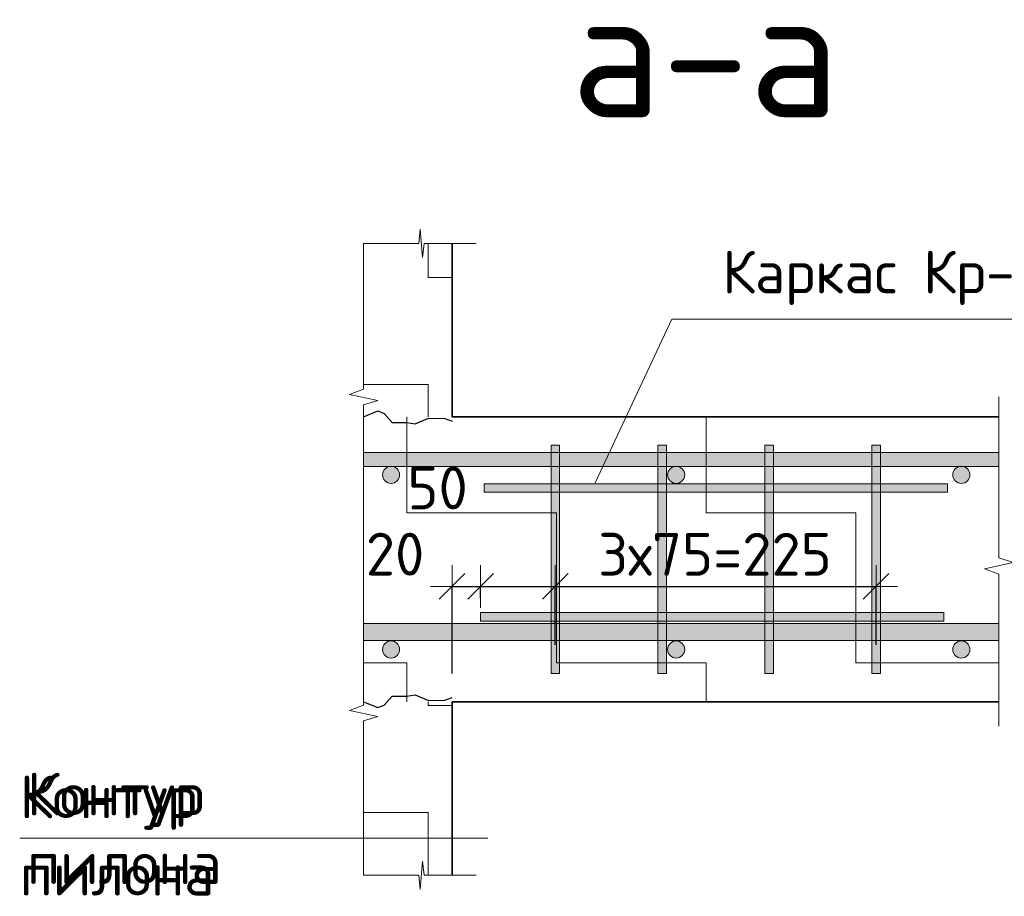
# Model space of a CAD drawing. Header units: metres. Extents: x -38 to 93, y -15 to 21.
# Tile 166 of 256: x 76.589 to 77.279, y 3.091 to 3.706. Entities that reach past the tile are written whole.
import ezdxf

# ---------------------------------------------------------------- set-up
doc = ezdxf.new("R2010")
doc.units = ezdxf.units.M
doc.header["$PDMODE"] = 65
for name, color, linetype, lineweight in [('XR$3$Размерная линия (1)', 7, 'Continuous', 13), ('XR$3$Размерная линия_ общее', 7, 'Continuous', 13), ('XR$5$Размерная линия (1)', 7, 'Continuous', 13), ('XR$5$Размерная линия_ общее', 7, 'Continuous', 13)]:
    doc.layers.add(name, color=color, linetype=linetype, lineweight=lineweight)
doc.styles.add('ARIAL', font='arial.ttf')
doc.styles.add('ISOCPEUR', font='txt')
doc.dimstyles.new('DIMSTYLE_18', dxfattribs={"dimtxt": 0.03, "dimasz": 0.03, "dimexe": 0, "dimexo": 0, "dimgap": 0.015, "dimtad": 2, "dimdec": 0, "dimlfac": 1000, "dimrnd": 5, "dimzin": 12, "dimdsep": 46, "dimtxsty": 'ISOCPEUR', "dimblk1": 'ALL_ML_STRICH', "dimblk2": 'ALL_ML_STRICH', "dimsah": 1, "dimcen": 0, "dimclrd": 7, "dimclre": 256, "dimclrt": 7, "dimadec": 0, "dimazin": 0, "dimtfac": 1, "dimtdec": 0, "dimtix": 1, "dimtmove": 2, "dimatfit": 3, "dimfxl": 0, "dimtvp": 1.2, "dimtzin": 0, "dimlwd": 0, "dimlwe": -3, "dimarcsym": 0})
doc.dimstyles.new('DIMSTYLE_19', dxfattribs={"dimtxt": 0.03, "dimasz": 0.03, "dimexe": 0, "dimexo": 0, "dimgap": 0.015, "dimtad": 2, "dimdec": 0, "dimlfac": 1000, "dimrnd": 5, "dimzin": 12, "dimdsep": 46, "dimtxsty": 'ISOCPEUR', "dimblk1": 'ALL_ML_STRICH', "dimblk2": 'ALL_ML_STRICH', "dimsah": 1, "dimcen": 0, "dimclrd": 7, "dimclre": 256, "dimclrt": 7, "dimadec": 0, "dimazin": 0, "dimtfac": 1, "dimtdec": 0, "dimtix": 1, "dimtmove": 2, "dimatfit": 3, "dimfxl": 0, "dimtzin": 0, "dimlwd": 0, "dimlwe": -3, "dimarcsym": 0})
doc.dimstyles.new('DIMSTYLE_29', dxfattribs={"dimtxt": 0.0375, "dimasz": 0.0495, "dimexe": 0, "dimexo": 0, "dimgap": 0.01875, "dimtad": 2, "dimdec": 0, "dimlfac": 1000, "dimrnd": 1, "dimzin": 12, "dimdsep": 46, "dimtxsty": 'ISOCPEUR', "dimblk1": 'ALL_ML_STRICH', "dimblk2": 'ALL_ML_STRICH', "dimsah": 1, "dimcen": 0, "dimclrd": 7, "dimclre": 256, "dimclrt": 7, "dimadec": 0, "dimazin": 0, "dimtfac": 1, "dimtdec": 0, "dimtix": 1, "dimtmove": 2, "dimatfit": 3, "dimfxl": 0, "dimtzin": 0, "dimlwd": 0, "dimlwe": -3, "dimarcsym": 0})
doc.dimstyles.new('DIMSTYLE_34', dxfattribs={"dimtxt": 0.0375, "dimasz": 0.0495, "dimexe": 0, "dimexo": 0, "dimgap": 0.01875, "dimtad": 2, "dimdec": 0, "dimlfac": 1000, "dimrnd": 1, "dimzin": 12, "dimdsep": 46, "dimtxsty": 'ISOCPEUR', "dimblk1": 'ALL_ML_STRICH', "dimblk2": 'ALL_ML_STRICH', "dimsah": 1, "dimcen": 0, "dimclrd": 7, "dimclre": 256, "dimclrt": 7, "dimadec": 0, "dimazin": 0, "dimtfac": 1, "dimtdec": 0, "dimtix": 1, "dimtmove": 2, "dimatfit": 3, "dimfxl": 0, "dimtzin": 0, "dimlwd": 0, "dimlwe": -3, "dimarcsym": 0})
pattern_1 = [(0, (0.15, 0.15), (0.075, 0.075), [0.075, -0.075]), (90, (0.15, 0.15), (-0.075, 0.075), [0.075, -0.075])]
pattern_2 = [(0, (0.21, 0.21), (0.105, 0.105), [0.105, -0.105]), (90, (0.21, 0.21), (-0.105, 0.105), [0.105, -0.105])]

# ---------------------------------------------------------------- blocks, each defined once
blk = doc.blocks.new('ЭЛЕМЕНТ_УЗОРА_9')
at = {"color": 7, "linetype": 'Continuous', "lineweight": 13, "transparency": 33554687}
blk.add_line((76.82986, 3.54913), (76.82986, 3.54913), dxfattribs=at)
for points in [[(76.82986, 3.32759), (76.82986, 3.43592), (76.83986, 3.43902), (76.81986, 3.44323), (76.82986, 3.44678), (76.82986, 3.54913)], [(76.82986, 3.10605), (76.82986, 3.21438), (76.83986, 3.21748), (76.81986, 3.22169), (76.82986, 3.22524), (76.82986, 3.32759)]]:
    blk.add_lwpolyline(points, dxfattribs=at)
blk = doc.blocks.new('ЭЛЕМЕНТ_УЗОРА_10')
at = {"color": 7, "linetype": 'Continuous', "lineweight": 13, "transparency": 33554687}
blk.add_line((76.90886, 3.54913), (76.90886, 3.54913), dxfattribs=at)
blk.add_lwpolyline([(76.82986, 3.54913), (76.86849, 3.54913), (76.8696, 3.55913), (76.8711, 3.53913), (76.87236, 3.54913), (76.90886, 3.54913)], dxfattribs=at)
blk = doc.blocks.new('ЭЛЕМЕНТ_УЗОРА_11')
at = {"color": 7, "linetype": 'Continuous', "lineweight": 13, "transparency": 33554687}
blk.add_line((77.27536, 3.21059), (77.27536, 3.21059), dxfattribs=at)
blk.add_lwpolyline([(77.27536, 3.44156), (77.27536, 3.32861), (77.28536, 3.32538), (77.26536, 3.32099), (77.27536, 3.3173), (77.27536, 3.21059)], dxfattribs=at)
blk = doc.blocks.new('ALL_ML_STRICH')
at = {"color": 0, "linetype": 'ByBlock', "lineweight": -2}
for p, q in [((0, -0.5), (0, 0.5)), ((-0.3, -0.3), (0.3, 0.3)), ((-1, 0), (0.5, 0))]:
    blk.add_line(p, q, dxfattribs=at)
blk = doc.blocks.new('*D285')
at = {"layer": 'DEFPOINTS', "color": 7, "linetype": 'Continuous', "lineweight": 13, "transparency": 33554687}
for p in [(77.27536, 3.42759), (77.34478, 3.42759), (77.27536, 3.22759)]:
    blk.add_point(p, dxfattribs=at)
at = {"layer": 'XR$3$Размерная линия_ общее', "color": 253, "linetype": 'Continuous', "lineweight": -2, "true_color": 0xa0a0a0, "transparency": 33554687}
for p, q in [((77.29536, 3.42759), (77.34478, 3.42759)), ((77.29536, 3.22759), (77.34478, 3.22759))]:
    blk.add_line(p, q, dxfattribs=at)
at = {"layer": 'XR$3$Размерная линия_ общее', "color": 7, "linetype": 'Continuous', "lineweight": -2, "transparency": 33554687}
blk.add_line((77.34478, 3.42759), (77.34478, 3.22759), dxfattribs=at)
at = {"layer": 'XR$3$Размерная линия_ общее', "color": 7, "linetype": 'Continuous', "lineweight": 13, "transparency": 33554687, "xscale": 0.04950000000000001, "yscale": 0.04950000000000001, "zscale": 0.04950000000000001}
for p, rotation in [((77.34478, 3.42759), 90), ((77.34478, 3.22759), 270)]:
    blk.add_blockref('ALL_ML_STRICH', p, dxfattribs=dict(at, rotation=rotation))
at = {"layer": 'XR$3$Размерная линия_ общее', "color": 7, "linetype": 'Continuous', "lineweight": 13, "transparency": 33554687, "insert": (77.31853, 3.32946), "char_height": 0.0375, "width": 0.1125, "attachment_point": 5, "rotation": 90, "style": 'ISOCPEUR'}
blk.add_mtext('\\A1;{200}', dxfattribs=at)
blk = doc.blocks.new('СЛОЖНЫЙ_ОБЪЕКТ_30')
at = {"linetype": 'Continuous', "lineweight": 13, "transparency": 33554687}
blk.add_hatch(color=7, dxfattribs=at).paths.add_polyline_path([(77.27536, 3.27059), (76.82986, 3.27059), (76.82986, 3.28259), (77.27536, 3.28259)], flags=16)
at = {"color": 7, "linetype": 'Continuous', "lineweight": 13, "transparency": 33554687}
blk.add_lwpolyline([(77.27536, 3.27059), (76.82986, 3.27059), (76.82986, 3.28259), (77.27536, 3.28259), (77.27536, 3.27059)], close=True, dxfattribs=at)
blk = doc.blocks.new('СЛОЖНЫЙ_ОБЪЕКТ_31')
at = {"linetype": 'Continuous', "lineweight": 13, "transparency": 33554687}
blk.add_hatch(color=7, dxfattribs=at).paths.add_polyline_path([(77.27536, 3.39259), (76.82986, 3.39259), (76.82986, 3.40259), (77.27536, 3.40259)], flags=16)
at = {"color": 7, "linetype": 'Continuous', "lineweight": 13, "transparency": 33554687}
blk.add_lwpolyline([(77.27536, 3.39259), (76.82986, 3.39259), (76.82986, 3.40259), (77.27536, 3.40259), (77.27536, 3.39259)], close=True, dxfattribs=at)
blk = doc.blocks.new('ЭЛЕМЕНТ_УЗОРА_12')
at = {"color": 7, "linetype": 'Continuous', "lineweight": 13, "transparency": 33554687}
blk.add_line((76.90886, 3.10605), (76.90886, 3.10605), dxfattribs=at)
blk.add_lwpolyline([(76.82986, 3.10605), (76.86849, 3.10605), (76.8696, 3.09605), (76.8711, 3.11605), (76.87236, 3.10605), (76.90886, 3.10605)], dxfattribs=at)
blk = doc.blocks.new('СЛОЖНЫЙ_ОБЪЕКТ_32')
at = {"linetype": 'Continuous', "lineweight": 13, "true_color": 0xababab, "transparency": 33554687}
blk.add_hatch(color=253, dxfattribs=at).paths.add_polyline_path([(76.9613, 3.24759), (76.9613, 3.40759), (76.9673, 3.40759), (76.9673, 3.24759)], flags=16)
at = {"color": 7, "linetype": 'Continuous', "lineweight": 13, "transparency": 33554687}
blk.add_lwpolyline([(76.9613, 3.24759), (76.9613, 3.40759), (76.9673, 3.40759), (76.9673, 3.24759), (76.9613, 3.24759)], close=True, dxfattribs=at)
blk = doc.blocks.new('СЛОЖНЫЙ_ОБЪЕКТ_33')
at = {"linetype": 'Continuous', "lineweight": 13, "true_color": 0xababab, "transparency": 33554687}
blk.add_hatch(color=253, dxfattribs=at).paths.add_polyline_path([(77.0363, 3.24759), (77.0363, 3.40759), (77.0423, 3.40759), (77.0423, 3.24759)], flags=16)
at = {"color": 7, "linetype": 'Continuous', "lineweight": 13, "transparency": 33554687}
blk.add_lwpolyline([(77.0363, 3.24759), (77.0363, 3.40759), (77.0423, 3.40759), (77.0423, 3.24759), (77.0363, 3.24759)], close=True, dxfattribs=at)
blk = doc.blocks.new('СЛОЖНЫЙ_ОБЪЕКТ_34')
at = {"linetype": 'Continuous', "lineweight": 13, "true_color": 0xababab, "transparency": 33554687}
blk.add_hatch(color=253, dxfattribs=at).paths.add_polyline_path([(77.1113, 3.24759), (77.1113, 3.40759), (77.1173, 3.40759), (77.1173, 3.24759)], flags=16)
at = {"color": 7, "linetype": 'Continuous', "lineweight": 13, "transparency": 33554687}
blk.add_lwpolyline([(77.1113, 3.24759), (77.1113, 3.40759), (77.1173, 3.40759), (77.1173, 3.24759), (77.1113, 3.24759)], close=True, dxfattribs=at)
blk = doc.blocks.new('СЛОЖНЫЙ_ОБЪЕКТ_35')
at = {"linetype": 'Continuous', "lineweight": 13, "true_color": 0xababab, "transparency": 33554687}
blk.add_hatch(color=253, dxfattribs=at).paths.add_polyline_path([(77.1863, 3.24759), (77.1863, 3.40759), (77.1923, 3.40759), (77.1923, 3.24759)], flags=16)
at = {"color": 7, "linetype": 'Continuous', "lineweight": 13, "transparency": 33554687}
blk.add_lwpolyline([(77.1863, 3.24759), (77.1863, 3.40759), (77.1923, 3.40759), (77.1923, 3.24759), (77.1863, 3.24759)], close=True, dxfattribs=at)
blk = doc.blocks.new('СЛОЖНЫЙ_ОБЪЕКТ_36')
at = {"linetype": 'Continuous', "lineweight": 13, "true_color": 0xababab, "transparency": 33554687}
blk.add_hatch(color=253, dxfattribs=at).paths.add_polyline_path([(77.2393, 3.38059), (76.9143, 3.38059), (76.9143, 3.37459), (77.2393, 3.37459)])
at = {"color": 7, "linetype": 'Continuous', "lineweight": 13, "transparency": 33554687}
blk.add_lwpolyline([(77.2393, 3.38059), (76.9143, 3.38059), (76.9143, 3.37459), (77.2393, 3.37459), (77.2393, 3.38059)], close=True, dxfattribs=at)
blk = doc.blocks.new('СЛОЖНЫЙ_ОБЪЕКТ_37')
at = {"linetype": 'Continuous', "lineweight": 13, "true_color": 0xababab, "transparency": 33554687}
blk.add_hatch(color=253, dxfattribs=at).paths.add_polyline_path([(77.23686, 3.29029), (76.91186, 3.29029), (76.91186, 3.28429), (77.23686, 3.28429)])
at = {"color": 7, "linetype": 'Continuous', "lineweight": 13, "transparency": 33554687}
blk.add_lwpolyline([(77.23686, 3.29029), (76.91186, 3.29029), (76.91186, 3.28429), (77.23686, 3.28429), (77.23686, 3.29029)], close=True, dxfattribs=at)
blk = doc.blocks.new('*D295')
at = {"layer": 'DEFPOINTS', "color": 7, "linetype": 'Continuous', "lineweight": 13, "transparency": 33554687}
for p in [(76.89186, 3.30861), (76.91186, 3.28029), (76.89186, 3.22759)]:
    blk.add_point(p, dxfattribs=at)
at = {"layer": 'XR$3$Размерная линия (1)', "color": 9, "linetype": 'Continuous', "lineweight": -2, "true_color": 0xc7c7c7, "transparency": 33554687}
for p, q in [((76.89186, 3.24759), (76.89186, 3.30861)), ((76.91186, 3.30029), (76.91186, 3.30861))]:
    blk.add_line(p, q, dxfattribs=at)
at = {"layer": 'XR$3$Размерная линия (1)', "color": 7, "linetype": 'Continuous', "lineweight": -2, "transparency": 33554687}
blk.add_line((76.89186, 3.30861), (76.91186, 3.30861), dxfattribs=at)
at = {"layer": 'XR$3$Размерная линия (1)', "color": 7, "linetype": 'Continuous', "lineweight": 13, "transparency": 33554687, "xscale": 0.03, "yscale": 0.03, "zscale": 0.03, "rotation": 180}
blk.add_blockref('ALL_ML_STRICH', (76.89186, 3.30861), dxfattribs=at)
at = {"layer": 'XR$3$Размерная линия (1)', "color": 7, "linetype": 'Continuous', "lineweight": 13, "transparency": 33554687, "xscale": 0.03, "yscale": 0.03, "zscale": 0.03}
blk.add_blockref('ALL_ML_STRICH', (76.91186, 3.30861), dxfattribs=at)
at = {"layer": 'XR$3$Размерная линия (1)', "color": 7, "linetype": 'Continuous', "lineweight": 13, "transparency": 33554687, "insert": (76.85189, 3.33123), "char_height": 0.03, "width": 0.06, "attachment_point": 5, "style": 'ISOCPEUR'}
blk.add_mtext('\\A1;{20}', dxfattribs=at)
blk = doc.blocks.new('*D296')
at = {"layer": 'DEFPOINTS', "color": 7, "linetype": 'Continuous', "lineweight": 13, "transparency": 33554687}
for p in [(76.91186, 3.30861), (76.91186, 3.28029), (76.9643, 3.24759)]:
    blk.add_point(p, dxfattribs=at)
at = {"layer": 'XR$3$Размерная линия (1)', "color": 9, "linetype": 'Continuous', "lineweight": -2, "true_color": 0xc7c7c7, "transparency": 33554687}
for p, q in [((76.91186, 3.30029), (76.91186, 3.30861)), ((76.9643, 3.26759), (76.9643, 3.30861))]:
    blk.add_line(p, q, dxfattribs=at)
at = {"layer": 'XR$3$Размерная линия (1)', "color": 7, "linetype": 'Continuous', "lineweight": -2, "transparency": 33554687}
blk.add_line((76.91186, 3.30861), (76.9643, 3.30861), dxfattribs=at)
at = {"layer": 'XR$3$Размерная линия (1)', "color": 7, "linetype": 'Continuous', "lineweight": 13, "transparency": 33554687, "xscale": 0.03, "yscale": 0.03, "zscale": 0.03, "rotation": 180}
blk.add_blockref('ALL_ML_STRICH', (76.91186, 3.30861), dxfattribs=at)
at = {"layer": 'XR$3$Размерная линия (1)', "color": 7, "linetype": 'Continuous', "lineweight": 13, "transparency": 33554687, "xscale": 0.03, "yscale": 0.03, "zscale": 0.03}
blk.add_blockref('ALL_ML_STRICH', (76.9643, 3.30861), dxfattribs=at)
at = {"layer": 'XR$3$Размерная линия (1)', "color": 7, "linetype": 'Continuous', "lineweight": 13, "transparency": 33554687, "insert": (76.88172, 3.37766), "char_height": 0.03, "width": 0.06, "attachment_point": 5, "style": 'ISOCPEUR'}
blk.add_mtext('\\A1;{50}', dxfattribs=at)
blk = doc.blocks.new('*D297')
at = {"layer": 'DEFPOINTS', "color": 7, "linetype": 'Continuous', "lineweight": 13, "transparency": 33554687}
for p in [(76.9643, 3.30861), (76.9643, 3.24759), (77.1893, 3.24759)]:
    blk.add_point(p, dxfattribs=at)
at = {"layer": 'XR$3$Размерная линия (1)', "color": 9, "linetype": 'Continuous', "lineweight": -2, "true_color": 0xc7c7c7, "transparency": 33554687}
for p, q in [((76.9643, 3.26759), (76.9643, 3.30861)), ((77.1893, 3.26759), (77.1893, 3.30861))]:
    blk.add_line(p, q, dxfattribs=at)
at = {"layer": 'XR$3$Размерная линия (1)', "color": 7, "linetype": 'Continuous', "lineweight": -2, "transparency": 33554687}
blk.add_line((76.9643, 3.30861), (77.1893, 3.30861), dxfattribs=at)
at = {"layer": 'XR$3$Размерная линия (1)', "color": 7, "linetype": 'Continuous', "lineweight": 13, "transparency": 33554687, "xscale": 0.03, "yscale": 0.03, "zscale": 0.03, "rotation": 180}
blk.add_blockref('ALL_ML_STRICH', (76.9643, 3.30861), dxfattribs=at)
at = {"layer": 'XR$3$Размерная линия (1)', "color": 7, "linetype": 'Continuous', "lineweight": 13, "transparency": 33554687, "xscale": 0.03, "yscale": 0.03, "zscale": 0.03}
blk.add_blockref('ALL_ML_STRICH', (77.1893, 3.30861), dxfattribs=at)
at = {"layer": 'XR$3$Размерная линия (1)', "color": 7, "linetype": 'Continuous', "lineweight": 13, "transparency": 33554687, "insert": (76.9943, 3.34611), "char_height": 0.03, "width": 0.0015, "attachment_point": 1, "line_spacing_factor": 0.60241, "style": 'ISOCPEUR'}
blk.add_mtext('3х75=225', dxfattribs=at)
blk = doc.blocks.new('ЭЛЕМЕНТ_УЗОРА_30')
at = {"color": 7, "linetype": 'Continuous', "lineweight": 13, "transparency": 33554687}
blk.add_line((76.82986, 3.54913), (76.82986, 3.54913), dxfattribs=at)
for points in [[(76.82986, 3.32759), (76.82986, 3.43592), (76.83986, 3.43902), (76.81986, 3.44323), (76.82986, 3.44678), (76.82986, 3.54913)], [(76.82986, 3.10605), (76.82986, 3.21438), (76.83986, 3.21748), (76.81986, 3.22169), (76.82986, 3.22524), (76.82986, 3.32759)]]:
    blk.add_lwpolyline(points, dxfattribs=at)
blk = doc.blocks.new('ЭЛЕМЕНТ_УЗОРА_31')
at = {"color": 7, "linetype": 'Continuous', "lineweight": 13, "transparency": 33554687}
blk.add_line((76.90886, 3.54913), (76.90886, 3.54913), dxfattribs=at)
blk.add_lwpolyline([(76.82986, 3.54913), (76.86849, 3.54913), (76.8696, 3.55913), (76.8711, 3.53913), (76.87236, 3.54913), (76.90886, 3.54913)], dxfattribs=at)
blk = doc.blocks.new('ЭЛЕМЕНТ_УЗОРА_32')
at = {"color": 7, "linetype": 'Continuous', "lineweight": 13, "transparency": 33554687}
blk.add_line((77.27536, 3.21059), (77.27536, 3.21059), dxfattribs=at)
blk.add_lwpolyline([(77.27536, 3.44156), (77.27536, 3.32861), (77.28536, 3.32538), (77.26536, 3.32099), (77.27536, 3.3173), (77.27536, 3.21059)], dxfattribs=at)
blk = doc.blocks.new('*D640')
at = {"layer": 'DEFPOINTS', "color": 7, "linetype": 'Continuous', "lineweight": 13, "transparency": 33554687}
for p in [(77.27536, 3.42759), (77.34478, 3.42759), (77.27536, 3.22759)]:
    blk.add_point(p, dxfattribs=at)
at = {"layer": 'XR$5$Размерная линия_ общее', "color": 253, "linetype": 'Continuous', "lineweight": -2, "true_color": 0xa0a0a0, "transparency": 33554687}
for p, q in [((77.29536, 3.42759), (77.34478, 3.42759)), ((77.29536, 3.22759), (77.34478, 3.22759))]:
    blk.add_line(p, q, dxfattribs=at)
at = {"layer": 'XR$5$Размерная линия_ общее', "color": 7, "linetype": 'Continuous', "lineweight": -2, "transparency": 33554687}
blk.add_line((77.34478, 3.42759), (77.34478, 3.22759), dxfattribs=at)
at = {"layer": 'XR$5$Размерная линия_ общее', "color": 7, "linetype": 'Continuous', "lineweight": 13, "transparency": 33554687, "xscale": 0.04950000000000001, "yscale": 0.04950000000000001, "zscale": 0.04950000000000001}
for p, rotation in [((77.34478, 3.42759), 90), ((77.34478, 3.22759), 270)]:
    blk.add_blockref('ALL_ML_STRICH', p, dxfattribs=dict(at, rotation=rotation))
at = {"layer": 'XR$5$Размерная линия_ общее', "color": 7, "linetype": 'Continuous', "lineweight": 13, "transparency": 33554687, "insert": (77.31853, 3.32946), "char_height": 0.0375, "width": 0.1125, "attachment_point": 5, "rotation": 90, "style": 'ISOCPEUR'}
blk.add_mtext('\\A1;{200}', dxfattribs=at)
blk = doc.blocks.new('СЛОЖНЫЙ_ОБЪЕКТ_66')
at = {"linetype": 'Continuous', "lineweight": 13, "transparency": 33554687}
blk.add_hatch(color=7, dxfattribs=at).paths.add_polyline_path([(77.27536, 3.27059), (76.82986, 3.27059), (76.82986, 3.28259), (77.27536, 3.28259)], flags=16)
at = {"color": 7, "linetype": 'Continuous', "lineweight": 13, "transparency": 33554687}
blk.add_lwpolyline([(77.27536, 3.27059), (76.82986, 3.27059), (76.82986, 3.28259), (77.27536, 3.28259), (77.27536, 3.27059)], close=True, dxfattribs=at)
blk = doc.blocks.new('СЛОЖНЫЙ_ОБЪЕКТ_67')
at = {"linetype": 'Continuous', "lineweight": 13, "transparency": 33554687}
blk.add_hatch(color=7, dxfattribs=at).paths.add_polyline_path([(77.27536, 3.39259), (76.82986, 3.39259), (76.82986, 3.40259), (77.27536, 3.40259)], flags=16)
at = {"color": 7, "linetype": 'Continuous', "lineweight": 13, "transparency": 33554687}
blk.add_lwpolyline([(77.27536, 3.39259), (76.82986, 3.39259), (76.82986, 3.40259), (77.27536, 3.40259), (77.27536, 3.39259)], close=True, dxfattribs=at)
blk = doc.blocks.new('ЭЛЕМЕНТ_УЗОРА_33')
at = {"color": 7, "linetype": 'Continuous', "lineweight": 13, "transparency": 33554687}
blk.add_line((76.90886, 3.10605), (76.90886, 3.10605), dxfattribs=at)
blk.add_lwpolyline([(76.82986, 3.10605), (76.86849, 3.10605), (76.8696, 3.09605), (76.8711, 3.11605), (76.87236, 3.10605), (76.90886, 3.10605)], dxfattribs=at)
blk = doc.blocks.new('СЛОЖНЫЙ_ОБЪЕКТ_68')
at = {"linetype": 'Continuous', "lineweight": 13, "true_color": 0xababab, "transparency": 33554687}
blk.add_hatch(color=253, dxfattribs=at).paths.add_polyline_path([(76.9613, 3.24759), (76.9613, 3.40759), (76.9673, 3.40759), (76.9673, 3.24759)], flags=16)
at = {"color": 7, "linetype": 'Continuous', "lineweight": 13, "transparency": 33554687}
blk.add_lwpolyline([(76.9613, 3.24759), (76.9613, 3.40759), (76.9673, 3.40759), (76.9673, 3.24759), (76.9613, 3.24759)], close=True, dxfattribs=at)
blk = doc.blocks.new('СЛОЖНЫЙ_ОБЪЕКТ_69')
at = {"linetype": 'Continuous', "lineweight": 13, "true_color": 0xababab, "transparency": 33554687}
blk.add_hatch(color=253, dxfattribs=at).paths.add_polyline_path([(77.0363, 3.24759), (77.0363, 3.40759), (77.0423, 3.40759), (77.0423, 3.24759)], flags=16)
at = {"color": 7, "linetype": 'Continuous', "lineweight": 13, "transparency": 33554687}
blk.add_lwpolyline([(77.0363, 3.24759), (77.0363, 3.40759), (77.0423, 3.40759), (77.0423, 3.24759), (77.0363, 3.24759)], close=True, dxfattribs=at)
blk = doc.blocks.new('СЛОЖНЫЙ_ОБЪЕКТ_70')
at = {"linetype": 'Continuous', "lineweight": 13, "true_color": 0xababab, "transparency": 33554687}
blk.add_hatch(color=253, dxfattribs=at).paths.add_polyline_path([(77.1113, 3.24759), (77.1113, 3.40759), (77.1173, 3.40759), (77.1173, 3.24759)], flags=16)
at = {"color": 7, "linetype": 'Continuous', "lineweight": 13, "transparency": 33554687}
blk.add_lwpolyline([(77.1113, 3.24759), (77.1113, 3.40759), (77.1173, 3.40759), (77.1173, 3.24759), (77.1113, 3.24759)], close=True, dxfattribs=at)
blk = doc.blocks.new('СЛОЖНЫЙ_ОБЪЕКТ_71')
at = {"linetype": 'Continuous', "lineweight": 13, "true_color": 0xababab, "transparency": 33554687}
blk.add_hatch(color=253, dxfattribs=at).paths.add_polyline_path([(77.1863, 3.24759), (77.1863, 3.40759), (77.1923, 3.40759), (77.1923, 3.24759)], flags=16)
at = {"color": 7, "linetype": 'Continuous', "lineweight": 13, "transparency": 33554687}
blk.add_lwpolyline([(77.1863, 3.24759), (77.1863, 3.40759), (77.1923, 3.40759), (77.1923, 3.24759), (77.1863, 3.24759)], close=True, dxfattribs=at)
blk = doc.blocks.new('СЛОЖНЫЙ_ОБЪЕКТ_72')
at = {"linetype": 'Continuous', "lineweight": 13, "true_color": 0xababab, "transparency": 33554687}
blk.add_hatch(color=253, dxfattribs=at).paths.add_polyline_path([(77.2393, 3.38059), (76.9143, 3.38059), (76.9143, 3.37459), (77.2393, 3.37459)])
at = {"color": 7, "linetype": 'Continuous', "lineweight": 13, "transparency": 33554687}
blk.add_lwpolyline([(77.2393, 3.38059), (76.9143, 3.38059), (76.9143, 3.37459), (77.2393, 3.37459), (77.2393, 3.38059)], close=True, dxfattribs=at)
blk = doc.blocks.new('СЛОЖНЫЙ_ОБЪЕКТ_73')
at = {"linetype": 'Continuous', "lineweight": 13, "true_color": 0xababab, "transparency": 33554687}
blk.add_hatch(color=253, dxfattribs=at).paths.add_polyline_path([(77.23686, 3.29029), (76.91186, 3.29029), (76.91186, 3.28429), (77.23686, 3.28429)])
at = {"color": 7, "linetype": 'Continuous', "lineweight": 13, "transparency": 33554687}
blk.add_lwpolyline([(77.23686, 3.29029), (76.91186, 3.29029), (76.91186, 3.28429), (77.23686, 3.28429), (77.23686, 3.29029)], close=True, dxfattribs=at)
blk = doc.blocks.new('*D650')
at = {"layer": 'DEFPOINTS', "color": 7, "linetype": 'Continuous', "lineweight": 13, "transparency": 33554687}
for p in [(76.89186, 3.30861), (76.91186, 3.28029), (76.89186, 3.22759)]:
    blk.add_point(p, dxfattribs=at)
at = {"layer": 'XR$5$Размерная линия (1)', "color": 9, "linetype": 'Continuous', "lineweight": -2, "true_color": 0xc7c7c7, "transparency": 33554687}
for p, q in [((76.89186, 3.24759), (76.89186, 3.30861)), ((76.91186, 3.30029), (76.91186, 3.30861))]:
    blk.add_line(p, q, dxfattribs=at)
at = {"layer": 'XR$5$Размерная линия (1)', "color": 7, "linetype": 'Continuous', "lineweight": -2, "transparency": 33554687}
blk.add_line((76.89186, 3.30861), (76.91186, 3.30861), dxfattribs=at)
at = {"layer": 'XR$5$Размерная линия (1)', "color": 7, "linetype": 'Continuous', "lineweight": 13, "transparency": 33554687, "xscale": 0.03, "yscale": 0.03, "zscale": 0.03, "rotation": 180}
blk.add_blockref('ALL_ML_STRICH', (76.89186, 3.30861), dxfattribs=at)
at = {"layer": 'XR$5$Размерная линия (1)', "color": 7, "linetype": 'Continuous', "lineweight": 13, "transparency": 33554687, "xscale": 0.03, "yscale": 0.03, "zscale": 0.03}
blk.add_blockref('ALL_ML_STRICH', (76.91186, 3.30861), dxfattribs=at)
at = {"layer": 'XR$5$Размерная линия (1)', "color": 7, "linetype": 'Continuous', "lineweight": 13, "transparency": 33554687, "insert": (76.85189, 3.33123), "char_height": 0.03, "width": 0.06, "attachment_point": 5, "style": 'ISOCPEUR'}
blk.add_mtext('\\A1;{20}', dxfattribs=at)
blk = doc.blocks.new('*D651')
at = {"layer": 'DEFPOINTS', "color": 7, "linetype": 'Continuous', "lineweight": 13, "transparency": 33554687}
for p in [(76.91186, 3.30861), (76.91186, 3.28029), (76.9643, 3.24759)]:
    blk.add_point(p, dxfattribs=at)
at = {"layer": 'XR$5$Размерная линия (1)', "color": 9, "linetype": 'Continuous', "lineweight": -2, "true_color": 0xc7c7c7, "transparency": 33554687}
for p, q in [((76.91186, 3.30029), (76.91186, 3.30861)), ((76.9643, 3.26759), (76.9643, 3.30861))]:
    blk.add_line(p, q, dxfattribs=at)
at = {"layer": 'XR$5$Размерная линия (1)', "color": 7, "linetype": 'Continuous', "lineweight": -2, "transparency": 33554687}
blk.add_line((76.91186, 3.30861), (76.9643, 3.30861), dxfattribs=at)
at = {"layer": 'XR$5$Размерная линия (1)', "color": 7, "linetype": 'Continuous', "lineweight": 13, "transparency": 33554687, "xscale": 0.03, "yscale": 0.03, "zscale": 0.03, "rotation": 180}
blk.add_blockref('ALL_ML_STRICH', (76.91186, 3.30861), dxfattribs=at)
at = {"layer": 'XR$5$Размерная линия (1)', "color": 7, "linetype": 'Continuous', "lineweight": 13, "transparency": 33554687, "xscale": 0.03, "yscale": 0.03, "zscale": 0.03}
blk.add_blockref('ALL_ML_STRICH', (76.9643, 3.30861), dxfattribs=at)
at = {"layer": 'XR$5$Размерная линия (1)', "color": 7, "linetype": 'Continuous', "lineweight": 13, "transparency": 33554687, "insert": (76.88172, 3.37766), "char_height": 0.03, "width": 0.06, "attachment_point": 5, "style": 'ISOCPEUR'}
blk.add_mtext('\\A1;{50}', dxfattribs=at)
blk = doc.blocks.new('*D652')
at = {"layer": 'DEFPOINTS', "color": 7, "linetype": 'Continuous', "lineweight": 13, "transparency": 33554687}
for p in [(76.9643, 3.30861), (76.9643, 3.24759), (77.1893, 3.24759)]:
    blk.add_point(p, dxfattribs=at)
at = {"layer": 'XR$5$Размерная линия (1)', "color": 9, "linetype": 'Continuous', "lineweight": -2, "true_color": 0xc7c7c7, "transparency": 33554687}
for p, q in [((76.9643, 3.26759), (76.9643, 3.30861)), ((77.1893, 3.26759), (77.1893, 3.30861))]:
    blk.add_line(p, q, dxfattribs=at)
at = {"layer": 'XR$5$Размерная линия (1)', "color": 7, "linetype": 'Continuous', "lineweight": -2, "transparency": 33554687}
blk.add_line((76.9643, 3.30861), (77.1893, 3.30861), dxfattribs=at)
at = {"layer": 'XR$5$Размерная линия (1)', "color": 7, "linetype": 'Continuous', "lineweight": 13, "transparency": 33554687, "xscale": 0.03, "yscale": 0.03, "zscale": 0.03, "rotation": 180}
blk.add_blockref('ALL_ML_STRICH', (76.9643, 3.30861), dxfattribs=at)
at = {"layer": 'XR$5$Размерная линия (1)', "color": 7, "linetype": 'Continuous', "lineweight": 13, "transparency": 33554687, "xscale": 0.03, "yscale": 0.03, "zscale": 0.03}
blk.add_blockref('ALL_ML_STRICH', (77.1893, 3.30861), dxfattribs=at)
at = {"layer": 'XR$5$Размерная линия (1)', "color": 7, "linetype": 'Continuous', "lineweight": 13, "transparency": 33554687, "insert": (76.9943, 3.34611), "char_height": 0.03, "width": 0.0015, "attachment_point": 1, "line_spacing_factor": 0.60241, "style": 'ISOCPEUR'}
blk.add_mtext('3х75=225', dxfattribs=at)

msp = doc.modelspace()

# ---------------------------------------------------------------- hatches: boundary and pattern name
at = {"linetype": 'Continuous', "lineweight": 13, "transparency": 33554687}
h = msp.add_hatch(dxfattribs=at)
h.set_pattern_fill('____', scale=0.075, style=0, pattern_type=2)
h.set_pattern_definition(pattern_1)
h.paths.add_polyline_path([(76.89186, 3.42759), (76.89186, 3.54913), (76.82986, 3.54913), (76.82986, 3.42759)], flags=0)
h = msp.add_hatch(dxfattribs=at)
h.set_pattern_fill('____', scale=0.075, style=0, pattern_type=2)
h.set_pattern_definition(pattern_1)
h.paths.add_polyline_path([(76.89186, 3.42759), (76.89186, 3.54913), (76.82986, 3.54913), (76.82986, 3.42759)], flags=0)
h = msp.add_hatch(dxfattribs=at)
h.set_pattern_fill('____', scale=0.105, style=0, pattern_type=2)
h.set_pattern_definition(pattern_2)
h.paths.add_polyline_path([(76.82986, 3.42759), (76.82986, 3.22759), (77.27536, 3.22759), (77.27536, 3.42759)], flags=0)
h = msp.add_hatch(dxfattribs=at)
h.set_pattern_fill('____', scale=0.105, style=0, pattern_type=2)
h.set_pattern_definition(pattern_2)
h.paths.add_polyline_path([(76.82986, 3.42759), (76.82986, 3.22759), (77.27536, 3.22759), (77.27536, 3.42759)], flags=0)
for points in [[(76.85041, 3.39267), (76.84774, 3.39267), (76.84534, 3.39151), (76.84367, 3.38942), (76.84308, 3.38682), (76.84367, 3.38422), (76.84534, 3.38213), (76.84774, 3.38097), (76.85041, 3.38097), (76.85282, 3.38213), (76.85449, 3.38422), (76.85508, 3.38682), (76.85449, 3.38942), (76.85282, 3.39151)], [(76.85041, 3.39267), (76.84774, 3.39267), (76.84534, 3.39151), (76.84367, 3.38942), (76.84308, 3.38682), (76.84367, 3.38422), (76.84534, 3.38213), (76.84774, 3.38097), (76.85041, 3.38097), (76.85282, 3.38213), (76.85449, 3.38422), (76.85508, 3.38682), (76.85449, 3.38942), (76.85282, 3.39151)], [(77.05041, 3.39267), (77.04774, 3.39267), (77.04534, 3.39151), (77.04367, 3.38942), (77.04308, 3.38682), (77.04367, 3.38422), (77.04534, 3.38213), (77.04774, 3.38097), (77.05041, 3.38097), (77.05282, 3.38213), (77.05449, 3.38422), (77.05508, 3.38682), (77.05449, 3.38942), (77.05282, 3.39151)], [(77.05041, 3.39267), (77.04774, 3.39267), (77.04534, 3.39151), (77.04367, 3.38942), (77.04308, 3.38682), (77.04367, 3.38422), (77.04534, 3.38213), (77.04774, 3.38097), (77.05041, 3.38097), (77.05282, 3.38213), (77.05449, 3.38422), (77.05508, 3.38682), (77.05449, 3.38942), (77.05282, 3.39151)], [(77.25041, 3.39267), (77.24774, 3.39267), (77.24534, 3.39151), (77.24367, 3.38942), (77.24308, 3.38682), (77.24367, 3.38422), (77.24534, 3.38213), (77.24774, 3.38097), (77.25041, 3.38097), (77.25282, 3.38213), (77.25449, 3.38422), (77.25508, 3.38682), (77.25449, 3.38942), (77.25282, 3.39151)], [(77.25041, 3.39267), (77.24774, 3.39267), (77.24534, 3.39151), (77.24367, 3.38942), (77.24308, 3.38682), (77.24367, 3.38422), (77.24534, 3.38213), (77.24774, 3.38097), (77.25041, 3.38097), (77.25282, 3.38213), (77.25449, 3.38422), (77.25508, 3.38682), (77.25449, 3.38942), (77.25282, 3.39151)], [(76.85041, 3.2702), (76.84774, 3.2702), (76.84534, 3.26904), (76.84367, 3.26695), (76.84308, 3.26435), (76.84367, 3.26174), (76.84534, 3.25966), (76.84774, 3.2585), (76.85041, 3.2585), (76.85282, 3.25966), (76.85449, 3.26174), (76.85508, 3.26435), (76.85449, 3.26695), (76.85282, 3.26904)], [(76.85041, 3.2702), (76.84774, 3.2702), (76.84534, 3.26904), (76.84367, 3.26695), (76.84308, 3.26435), (76.84367, 3.26174), (76.84534, 3.25966), (76.84774, 3.2585), (76.85041, 3.2585), (76.85282, 3.25966), (76.85449, 3.26174), (76.85508, 3.26435), (76.85449, 3.26695), (76.85282, 3.26904)], [(77.05041, 3.2702), (77.04774, 3.2702), (77.04534, 3.26904), (77.04367, 3.26695), (77.04308, 3.26435), (77.04367, 3.26174), (77.04534, 3.25966), (77.04774, 3.2585), (77.05041, 3.2585), (77.05282, 3.25966), (77.05449, 3.26174), (77.05508, 3.26435), (77.05449, 3.26695), (77.05282, 3.26904)], [(77.05041, 3.2702), (77.04774, 3.2702), (77.04534, 3.26904), (77.04367, 3.26695), (77.04308, 3.26435), (77.04367, 3.26174), (77.04534, 3.25966), (77.04774, 3.2585), (77.05041, 3.2585), (77.05282, 3.25966), (77.05449, 3.26174), (77.05508, 3.26435), (77.05449, 3.26695), (77.05282, 3.26904)], [(77.25041, 3.2702), (77.24774, 3.2702), (77.24534, 3.26904), (77.24367, 3.26695), (77.24308, 3.26435), (77.24367, 3.26174), (77.24534, 3.25966), (77.24774, 3.2585), (77.25041, 3.2585), (77.25282, 3.25966), (77.25449, 3.26174), (77.25508, 3.26435), (77.25449, 3.26695), (77.25282, 3.26904)], [(77.25041, 3.2702), (77.24774, 3.2702), (77.24534, 3.26904), (77.24367, 3.26695), (77.24308, 3.26435), (77.24367, 3.26174), (77.24534, 3.25966), (77.24774, 3.2585), (77.25041, 3.2585), (77.25282, 3.25966), (77.25449, 3.26174), (77.25508, 3.26435), (77.25449, 3.26695), (77.25282, 3.26904)]]:
    msp.add_hatch(color=7, dxfattribs=at).paths.add_polyline_path(points)
h = msp.add_hatch(dxfattribs=at)
h.set_pattern_fill('____', scale=0.075, style=0, pattern_type=2)
h.set_pattern_definition(pattern_1)
h.paths.add_polyline_path([(76.89186, 3.22759), (76.82986, 3.22759), (76.82986, 3.10605), (76.89186, 3.10605)], flags=0)
h = msp.add_hatch(dxfattribs=at)
h.set_pattern_fill('____', scale=0.075, style=0, pattern_type=2)
h.set_pattern_definition(pattern_1)
h.paths.add_polyline_path([(76.89186, 3.22759), (76.82986, 3.22759), (76.82986, 3.10605), (76.89186, 3.10605)], flags=0)

# ---------------------------------------------------------------- linework, layer by layer
at = {"color": 7, "linetype": 'Continuous', "lineweight": 35, "transparency": 33554687}
for p, q in [((76.89186, 3.42759), (76.89186, 3.54913)), ((76.89186, 3.42759), (76.89186, 3.54913)), ((77.27536, 3.42759), (76.89186, 3.42759)), ((77.27536, 3.42759), (76.89186, 3.42759)), ((76.89186, 3.22759), (76.89186, 3.10605)), ((76.89186, 3.22759), (77.27536, 3.22759)), ((76.89186, 3.22759), (76.89186, 3.10605)), ((76.89186, 3.22759), (77.27536, 3.22759))]:
    msp.add_line(p, q, dxfattribs=at)
at = {"color": 7, "linetype": 'Continuous', "lineweight": 13, "transparency": 33554687}
for q in [(76.91686, 3.13202), (76.89186, 3.13202)]:
    msp.add_line((76.58862, 3.13202), q, dxfattribs=at)
msp.add_lwpolyline([(77.31312, 3.49586), (77.04591, 3.49586), (76.9923, 3.38111)], dxfattribs=at)
msp.add_lwpolyline([(77.31312, 3.49586), (77.04591, 3.49586), (76.9923, 3.38111)], dxfattribs=at)
at = {"color": 7, "linetype": 'Continuous', "lineweight": 25, "transparency": 33554687}
for points in [[(76.82986, 3.42759), (76.83986, 3.43159), (76.84416, 3.42975), (76.84986, 3.42359), (76.85986, 3.42359), (76.86596, 3.42251), (76.87536, 3.42659), (76.88676, 3.42643), (76.89186, 3.42443)], [(76.82986, 3.42759), (76.83986, 3.43159), (76.84416, 3.42975), (76.84986, 3.42359), (76.85986, 3.42359), (76.86596, 3.42251), (76.87536, 3.42659), (76.88676, 3.42643), (76.89186, 3.42443)], [(76.82986, 3.22759), (76.83986, 3.22359), (76.84416, 3.22543), (76.84986, 3.23159), (76.85986, 3.23159), (76.86596, 3.23267), (76.87536, 3.22859), (76.88676, 3.22875), (76.89186, 3.23074)], [(76.82986, 3.22759), (76.83986, 3.22359), (76.84416, 3.22543), (76.84986, 3.23159), (76.85986, 3.23159), (76.86596, 3.23267), (76.87536, 3.22859), (76.88676, 3.22875), (76.89186, 3.23074)]]:
    msp.add_lwpolyline(points, dxfattribs=at)
at = {"color": 7, "linetype": 'Continuous', "lineweight": 18, "transparency": 33554687}
for centre in [(76.84908, 3.38682), (76.84908, 3.38682), (77.04908, 3.38682), (77.04908, 3.38682), (77.24908, 3.38682), (77.24908, 3.38682), (76.84908, 3.26435), (76.84908, 3.26435), (77.04908, 3.26435), (77.04908, 3.26435), (77.24908, 3.26435), (77.24908, 3.26435)]:
    msp.add_circle(centre, 0.006, dxfattribs=at)

# ---------------------------------------------------------------- block references
at = {"color": 7, "linetype": 'Continuous', "lineweight": 13, "transparency": 33554687}
for name in ['ЭЛЕМЕНТ_УЗОРА_10', 'ЭЛЕМЕНТ_УЗОРА_31', 'ЭЛЕМЕНТ_УЗОРА_9', 'ЭЛЕМЕНТ_УЗОРА_30', 'ЭЛЕМЕНТ_УЗОРА_11', 'ЭЛЕМЕНТ_УЗОРА_32', 'СЛОЖНЫЙ_ОБЪЕКТ_32', 'СЛОЖНЫЙ_ОБЪЕКТ_68', 'СЛОЖНЫЙ_ОБЪЕКТ_33', 'СЛОЖНЫЙ_ОБЪЕКТ_69', 'СЛОЖНЫЙ_ОБЪЕКТ_34', 'СЛОЖНЫЙ_ОБЪЕКТ_70', 'СЛОЖНЫЙ_ОБЪЕКТ_35', 'СЛОЖНЫЙ_ОБЪЕКТ_71', 'СЛОЖНЫЙ_ОБЪЕКТ_31', 'СЛОЖНЫЙ_ОБЪЕКТ_67', 'СЛОЖНЫЙ_ОБЪЕКТ_36', 'СЛОЖНЫЙ_ОБЪЕКТ_72', 'СЛОЖНЫЙ_ОБЪЕКТ_37', 'СЛОЖНЫЙ_ОБЪЕКТ_73', 'СЛОЖНЫЙ_ОБЪЕКТ_30', 'СЛОЖНЫЙ_ОБЪЕКТ_66', 'ЭЛЕМЕНТ_УЗОРА_12', 'ЭЛЕМЕНТ_УЗОРА_33']:
    msp.add_blockref(name, (0, 0), dxfattribs=at)

# ---------------------------------------------------------------- texts
at = {"color": 7, "linetype": 'Continuous', "lineweight": 50, "transparency": 33554687, "insert": (77.06954, 3.68254), "char_height": 0.09, "width": 0.2484, "attachment_point": 5, "style": 'ISOCPEUR'}
msp.add_mtext('\\A1;{\\fISOCPEUR|i0|b0;\\H0.090000;\\W1.000000;\\C7;а-а}\\P', dxfattribs=at)
msp.add_mtext('\\A1;{\\fISOCPEUR|i0|b0;\\H0.090000;\\W1.000000;\\C7;а-а}\\P', dxfattribs=at)
at = {"color": 7, "linetype": 'Continuous', "lineweight": 13, "transparency": 33554687, "insert": (77.19454, 3.52499), "char_height": 0.03, "width": 0.2516296, "attachment_point": 5, "style": 'ISOCPEUR'}
msp.add_mtext('\\A1;{\\fISOCPEUR|i0|b0;\\H0.030000;\\W1.000000;\\C7;Каркас Кр-3}\\P', dxfattribs=at)
msp.add_mtext('\\A1;{\\fISOCPEUR|i0|b0;\\H0.030000;\\W1.000000;\\C7;Каркас Кр-3}\\P', dxfattribs=at)
at = {"color": 7, "linetype": 'Continuous', "lineweight": 13, "transparency": 33554687, "insert": (76.59373, 3.17813), "char_height": 0.03, "width": 0.1500401, "attachment_point": 1, "line_spacing_factor": 0.963855, "style": 'ARIAL'}
msp.add_mtext('\\A1;{\\fISOCPEUR|i0|b0;\\H0.030000;\\W1.000000;\\C7;Контур}\\P{\\fISOCPEUR|i0|b0;\\H0.030000;\\W1.000000;\\C7;пилона}\\P', dxfattribs=at)
at = {"color": 7, "linetype": 'Continuous', "lineweight": 13, "transparency": 33554687, "insert": (76.58862, 3.17609), "char_height": 0.03, "width": 0.146025, "attachment_point": 1, "line_spacing_factor": 1.084337}
msp.add_mtext('\\A1;{\\fISOCPEUR|i0|b0;\\H0.030000;\\W1.000000;\\C7;Контур}\\P{\\fISOCPEUR|i0|b0;\\H0.030000;\\W1.000000;\\C7;пилона}\\P', dxfattribs=at)

# ---------------------------------------------------------------- dimensions: what is measured, and where the dimension line sits
at = {"layer": 'XR$3$Размерная линия (1)', "color": 7, "linetype": 'Continuous', "lineweight": 13, "transparency": 33554687}
for base, p1, p2, picture, middle in [((76.9643, 3.30861), (76.91186, 3.30029), (76.9643, 3.26759), '*D296', (76.88172, 3.37766)), ((76.91186, 3.30861), (76.89186, 3.24759), (76.91186, 3.30029), '*D295', (76.85189, 3.33123))]:
    dim = msp.add_linear_dim(base=base, p1=p1, p2=p2, dimstyle='DIMSTYLE_18', override={"dimpost": '<>', "dimclrd": 7, "dimclre": 9, "dimclrt": 7, "dimlwd": 0, "dimlwe": 65533}, dxfattribs=at)
    dim.commit()
    dim.dimension.update_dxf_attribs({"geometry": picture, "text_midpoint": middle, "dimtype": 160})
dim = msp.add_linear_dim(base=(77.1893, 3.30861), p1=(76.9643, 3.26759), p2=(77.1893, 3.26759), text='3х75=225', dimstyle='DIMSTYLE_19', override={"dimpost": '<>', "dimclrd": 7, "dimclre": 9, "dimclrt": 7, "dimlwd": 0, "dimlwe": 65533}, dxfattribs=at)
dim.commit()
dim.dimension.update_dxf_attribs({"geometry": '*D297', "text_midpoint": (77.0768, 3.32361), "dimtype": 160})
at = {"layer": 'XR$3$Размерная линия_ общее', "color": 7, "linetype": 'Continuous', "lineweight": 13, "transparency": 33554687}
dim = msp.add_linear_dim(base=(77.34478, 3.22759), p1=(77.29536, 3.42759), p2=(77.29536, 3.22759), angle=270, dimstyle='DIMSTYLE_29', override={"dimpost": '<>', "dimclrd": 7, "dimclre": 253, "dimclrt": 7, "dimlwd": 0, "dimlwe": 65533}, dxfattribs=at)
dim.commit()
dim.dimension.update_dxf_attribs({"geometry": '*D285', "text_midpoint": (77.31853, 3.32946), "dimtype": 160})
at = {"layer": 'XR$5$Размерная линия (1)', "color": 7, "linetype": 'Continuous', "lineweight": 13, "transparency": 33554687}
for base, p1, p2, picture, middle in [((76.9643, 3.30861), (76.91186, 3.30029), (76.9643, 3.26759), '*D651', (76.88172, 3.37766)), ((76.91186, 3.30861), (76.89186, 3.24759), (76.91186, 3.30029), '*D650', (76.85189, 3.33123))]:
    dim = msp.add_linear_dim(base=base, p1=p1, p2=p2, dimstyle='DIMSTYLE_18', override={"dimpost": '<>', "dimclrd": 7, "dimclre": 9, "dimclrt": 7, "dimlwd": 0, "dimlwe": 65533}, dxfattribs=at)
    dim.commit()
    dim.dimension.update_dxf_attribs({"geometry": picture, "text_midpoint": middle, "dimtype": 160})
dim = msp.add_linear_dim(base=(77.1893, 3.30861), p1=(76.9643, 3.26759), p2=(77.1893, 3.26759), text='3х75=225', dimstyle='DIMSTYLE_19', override={"dimpost": '<>', "dimclrd": 7, "dimclre": 9, "dimclrt": 7, "dimlwd": 0, "dimlwe": 65533}, dxfattribs=at)
dim.commit()
dim.dimension.update_dxf_attribs({"geometry": '*D652', "text_midpoint": (77.0768, 3.32361), "dimtype": 160})
at = {"layer": 'XR$5$Размерная линия_ общее', "color": 7, "linetype": 'Continuous', "lineweight": 13, "transparency": 33554687}
dim = msp.add_linear_dim(base=(77.34478, 3.22759), p1=(77.29536, 3.42759), p2=(77.29536, 3.22759), angle=270, dimstyle='DIMSTYLE_34', override={"dimpost": '<>', "dimclrd": 7, "dimclre": 253, "dimclrt": 7, "dimlwd": 0, "dimlwe": 65533}, dxfattribs=at)
dim.commit()
dim.dimension.update_dxf_attribs({"geometry": '*D640', "text_midpoint": (77.31853, 3.32946), "dimtype": 160})

doc.saveas('drawing.dxf')
